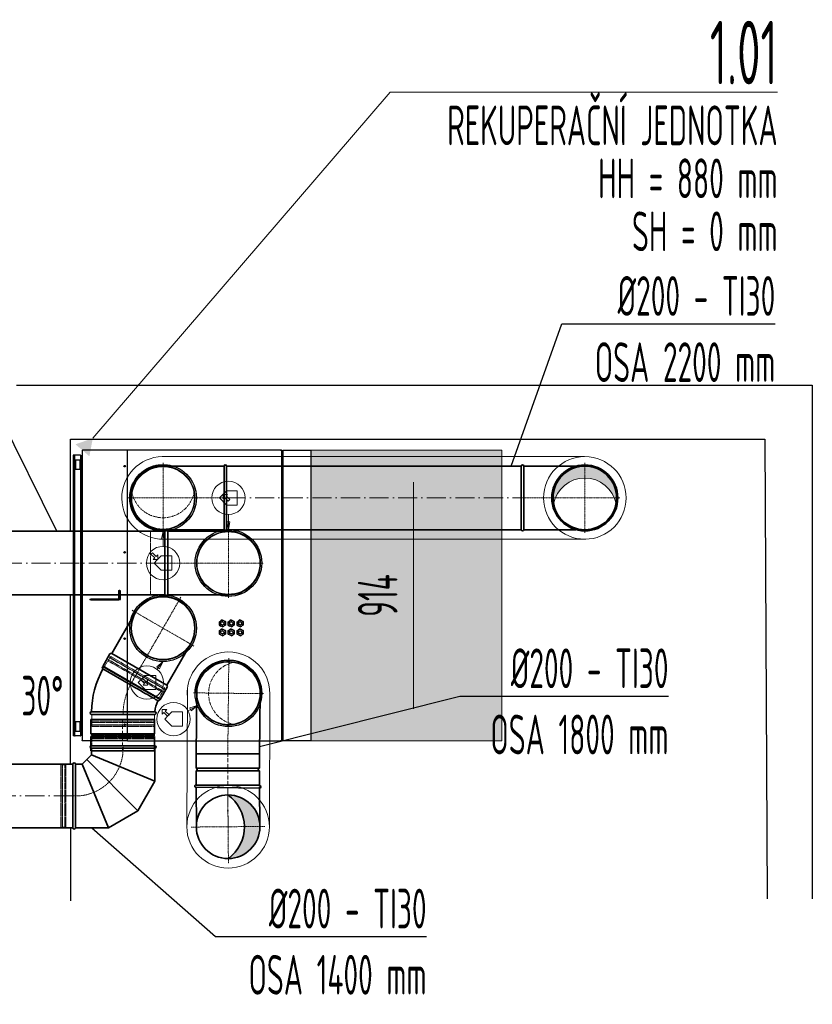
# Model space of a CAD drawing. Header units: millimetres. Extents: x -118717 to 8962, y 22910 to 145283.
# Tile 193 of 193: x 3339 to 5836, y 113836 to 116935. Entities that reach past the tile are written whole.
import ezdxf
from ezdxf.enums import TextEntityAlignment as Align

# ---------------------------------------------------------------- set-up
doc = ezdxf.new("R2010")
doc.units = ezdxf.units.MM
for name, pattern in [('ACAD_ISO02W100', [15, 12, -3]), ('ACAD_ISO10W100', [18, 12, -3, 0, -3]), ('phl_thick', [0])]:
    doc.linetypes.add(name, pattern=pattern)
for name, color, linetype, lineweight in [('VZT_01 SUP (PŘÍVOD) - OBRYS', 5, 'Continuous', 35), ('VZT_02 SUP (PŘÍVOD) - OSA', 5, 'ACAD_ISO10W100', 5), ('VZT_04 SUP (PŘÍVOD) - SKRYTÉ', 5, 'ACAD_ISO02W100', 5), ('VZT_05 ETA (ODVOD) - OBRYS', 6, 'Continuous', 35), ('VZT_06 ETA (ODVOD) - OSA', 6, 'ACAD_ISO10W100', 5), ('VZT_08 ETA (ODVOD) - SKRYTÉ', 6, 'ACAD_ISO02W100', 5), ('VZT_09 ODA (SÁNÍ) - OBRYS', 3, 'Continuous', 35), ('VZT_10 ODA (SÁNÍ) - OSA', 3, 'ACAD_ISO10W100', 5), ('VZT_12 ODA (SÁNÍ) - SKRYTÉ', 3, 'ACAD_ISO02W100', 5), ('VZT_13 EHA (VÝFUK) - OBRYS', 14, 'Continuous', 35), ('VZT_14 EHA (VÝFUK) - OSA', 14, 'ACAD_ISO10W100', 5), ('VZT_16 EHA (VÝFUK) - SKRYTÉ', 14, 'ACAD_ISO02W100', 5), ('VZT_21 ZAŘÍZENÍ - OBRYS', 1, 'Continuous', 30), ('VZT_22 ZAŘÍZENÍ - DETAIL', 8, 'Continuous', 5), ('VZT_23 ZAŘÍZENÍ - SERVISNÍ PROSTOR', 8, 'Continuous', 5), ('VZT_50 POPIS - OBECNE', 7, 'Continuous', 13), ('VZT_60_KOTY - DIMENZE', 7, 'Continuous', 5), ('VZT_IZOLACE - TEPELNÁ', 6, 'IZOLACE TEPELNA', 13)]:
    doc.layers.add(name, color=color, linetype=linetype, lineweight=lineweight)
doc.layers.add('VZT_03 SUP (PŘÍVOD) - NETISK', color=8, linetype='ACAD_ISO02W100', lineweight=5, plot=False)
doc.layers.add('VZT_07 ETA (ODVOD) - NETISK', color=8, linetype='ACAD_ISO02W100', lineweight=5, plot=False)
doc.styles.add('EVORA_125', font='isocp.shx', dxfattribs={"width": 0.6, "height": 125})
doc.styles.add('ISOCP 4.0', font='isocp.shx', dxfattribs={"width": 0.6, "height": 4})
doc.styles.add('JS', font='isocp.shx', dxfattribs={"width": 0.6, "height": 125})
doc.styles.get("Standard").update_dxf_attribs({"font": 'arial.ttf'})
doc.linetypes.add('IZOLACE TEPELNA', pattern='A,12.7,-1.5,["T",Standard,S=2.54,R=0,X=0,Y=-1.27],-3', length=17.2)

# ---------------------------------------------------------------- blocks, each defined once
blk = doc.blocks.new('_DatumFilled')
at = {"color": 0}
blk.add_solid([(0, 0.577), (-1, 0), (0, -0.577)], dxfattribs=at)

msp = doc.modelspace()

# ---------------------------------------------------------------- hatches: boundary and pattern name
at = {"layer": 'VZT_09 ODA (SÁNÍ) - OBRYS', "lineweight": 5}
h = msp.add_hatch(color=256, dxfattribs=at)
h.dxf.hatch_style = 1
h.paths.add_polyline_path([(5119, 115529.9, -0.470601), (5217.3, 115411.2, 0.82717), (5020.8, 115411.2, -0.470601)])
at = {"layer": 'VZT_13 EHA (VÝFUK) - OBRYS'}
h = msp.add_hatch(color=256, dxfattribs=at)
h.dxf.hatch_style = 1
h.paths.add_polyline_path([(3994.5, 114494.7, -0.242708), (4046.9, 114395.1), (4095.4, 114395.6, 0.414214)])
h.paths.add_polyline_path([(4095.4, 114395.6), (4046.9, 114395.1, -0.242708), (3996.2, 114294.7, 0.414214)])
at = {"layer": 'VZT_23 ZAŘÍZENÍ - SERVISNÍ PROSTOR'}
h = msp.add_hatch(color=256, dxfattribs=at)
h.dxf.hatch_style = 1
h.paths.add_polyline_path([(4255.5, 115579.9), (4255.5, 114665.7), (4857.2, 114665.7), (4857.2, 115579.9)])
h = msp.add_hatch(color=256, dxfattribs=at)
h.dxf.hatch_style = 1
h.paths.add_polyline_path([(4255.5, 114665.7), (4255.5, 115579.9), (4857.2, 115579.9), (4857.2, 114665.7)])

# ---------------------------------------------------------------- linework, layer by layer
for p, q in [((3328.9, 115784.7), (5685.6, 115784.7)), ((5685.6, 115784.7), (5835.6, 115784.7)), ((5835.6, 115784.7), (5835.2, 114168.1)), ((3498.9, 115324.9), (3498.9, 115614.7)), ((3498.9, 115614.7), (5686.4, 115614.7)), ((5686.4, 115614.7), (5692.9, 114168.2)), ((3498.9, 114590.6), (3498.9, 115124.9)), ((3498.9, 114391.6), (3499.1, 114161.5))]:
    msp.add_line(p, q)
msp.add_circle((3995.4, 114394.7), 100)
at = {"layer": 'VZT_01 SUP (PŘÍVOD) - OBRYS'}
for p, q in [((3687.6, 114841.6), (3600.9, 114891.6)), ((3604.9, 114898.6), (3778.1, 114798.6)), ((3664.8, 114756.6), (3564.7, 114756.6)), ((3764.7, 114748.6), (3564.7, 114748.6)), ((3763.2, 114732.6), (3563.2, 114732.6)), ((3563.2, 114732.6), (3563.2, 114687.1)), ((3763.2, 114732.6), (3763.2, 114687.1)), ((3763.2, 114687.1), (3563.2, 114687.1)), ((3763.2, 114679.1), (3563.2, 114679.1)), ((3563.2, 114679.1), (3563.2, 114633.6)), ((3763.2, 114679.1), (3763.2, 114633.6)), ((3763.2, 114633.6), (3563.2, 114633.6)), ((3564.7, 114649.6), (3764.7, 114649.6)), ((3764.7, 114641.6), (3564.7, 114641.6)), ((3564.7, 114641.6), (3564.7, 114620.9)), ((3764.4, 114538.1), (3764.7, 114641.6)), ((3506.7, 114391.6), (3506.7, 114591.6)), ((3514.7, 114391.6), (3514.7, 114591.6)), ((3535.4, 114591.6), (3514.7, 114591.6)), ((3564.7, 114620.9), (3535.4, 114591.6)), ((3618.2, 114391.8), (3535.4, 114591.6)), ((3711.2, 114445.1), (3550.1, 114606.2)), ((3764.4, 114538.1), (3564.7, 114620.9)), ((3711.2, 114445.1), (3764.4, 114538.1)), ((3618.2, 114391.8), (3711.2, 114445.1)), ((3514.7, 114391.6), (3618.2, 114391.8))]:
    msp.add_line(p, q, dxfattribs=at)
for points in [[(3628.9, 114940), (3703.9, 115069.9)], [(3802.1, 114840), (3877.1, 114969.9)], [(2155.4, 114591.6), (3506.7, 114591.6)], [(2155.4, 114391.6), (3506.7, 114391.6)]]:
    msp.add_lwpolyline(points, dxfattribs=at)
msp.add_lwpolyline([(3628.9, 114940), (3802.1, 114840, -0.414214), (3803.5, 114834.6), (3781, 114795.6), (3600.9, 114899.6), (3623.4, 114938.6, -0.414214)], format="xyb", close=True, dxfattribs=at)
for centre, radius, start, end in [((3790.5, 115019.9), 100, 330, 150), ((3864.7, 114748.6), 300, 151.5281, 178.4719), ((3602.9, 114895.1), 4, 60, 240), ((3864.7, 114748.6), 100, 154.5812, 175.4188), ((3776.1, 114795.1), 4, 244.5812, 60), ((3564.7, 114752.6), 4, 90, 270), ((3764.7, 114752.6), 4, 270, 85.4188), ((3563.2, 114683.1), 4, 270, 90), ((3763.2, 114683.1), 4, 90, 270), ((3564.7, 114645.6), 4, 90, 270), ((3764.7, 114645.6), 4, 270, 90), ((3510.7, 114591.6), 4, 0, 180), ((3510.7, 114391.6), 4, 180, 0)]:
    msp.add_arc(centre, radius, start, end, dxfattribs=at)
for points, knots in [([(3687.6, 114841.6), (3698.5, 114835.3), (3709.3, 114829), (3730, 114817.1), (3739.6, 114811.6), (3755.9, 114802.2), (3762.5, 114798.4), (3771.6, 114793.1), (3774.1, 114791.7), (3774.4, 114791.5), (3774.4, 114791.5), (3774.4, 114791.5)], [157.533456, 157.533456, 157.533456, 157.533456, 195.393508, 195.393508, 234.551342, 234.551342, 273.721472, 273.721472, 312.806301, 312.806301, 315.294186, 315.294186, 315.294186, 315.294186]), ([(3765, 114756.6), (3765, 114756.6), (3762.8, 114756.6), (3753.9, 114756.6), (3746.9, 114756.6), (3729.1, 114756.6), (3718.4, 114756.6), (3694.7, 114756.6), (3681.9, 114756.6), (3667.5, 114756.6), (3666.2, 114756.6), (3664.8, 114756.6)], [315.294186, 315.294186, 315.294186, 315.294186, 351.735982, 351.735982, 390.710875, 390.710875, 429.832624, 429.832624, 468.991563, 468.991563, 473.053633, 473.053633, 473.053633, 473.053633])]:
    msp.add_open_spline(points, degree=3, knots=knots, dxfattribs=at)
at = {"layer": 'VZT_02 SUP (PŘÍVOD) - OSA', "ltscale": 0.3}
for points in [[(3846.7, 115117.4), (3790.5, 115019.9)], [(3790.5, 115019.9), (3693, 115076.2)], [(3790.5, 115019.9), (3690.5, 114846.7)], [(3887.9, 114963.7), (3790.5, 115019.9)]]:
    msp.add_lwpolyline(points, dxfattribs=at)
for points in [[(3664.7, 114748.6), (3664.7, 114748.6, -0.131652), (3691.5, 114848.6, -0.131652)], [(3506.7, 114491.6), (3514.7, 114491.6, 0.414214), (3664.7, 114641.6), (3664.7, 114649.6)]]:
    msp.add_lwpolyline(points, format="xyb", dxfattribs=at)
at = {"layer": 'VZT_02 SUP (PŘÍVOD) - OSA'}
msp.add_lwpolyline([(3663.2, 114732.6), (3663.2, 114633.6)], dxfattribs=at)
at = {"layer": 'VZT_02 SUP (PŘÍVOD) - OSA', "ltscale": 5}
msp.add_lwpolyline([(3506.7, 114491.6), (2155.4, 114491.6)], dxfattribs=at)
at = {"layer": 'VZT_03 SUP (PŘÍVOD) - NETISK', "ltscale": 0.4}
for p, q in [((3616.8, 114917.1), (3605.8, 114898.1)), ((3788.3, 114818.1), (3616.8, 114917.1)), ((3619.4, 114919.7), (3617.6, 114916.6)), ((3617.9, 114921.1), (3617.7, 114920.7)), ((3790.9, 114820.7), (3617.7, 114920.7)), ((3791.1, 114821.1), (3617.9, 114921.1)), ((3623.1, 114926.2), (3619.6, 114920.1)), ((3621.7, 114927.6), (3621.4, 114927.2)), ((3794.6, 114827.2), (3621.4, 114927.2)), ((3794.9, 114827.6), (3621.7, 114927.6)), ((3624.8, 114931), (3622.8, 114927.5)), ((3794.3, 114828.5), (3622.8, 114927.5)), ((3623.6, 114927), (3623.4, 114926.6)), ((3796.3, 114832), (3624.8, 114931)), ((3788.3, 114818.1), (3777.3, 114799.1)), ((3789.1, 114821.7), (3787.4, 114818.6)), ((3792.9, 114828.2), (3789.4, 114822.1)), ((3791.1, 114821.1), (3790.9, 114820.7)), ((3793.4, 114829), (3793.1, 114828.6)), ((3796.3, 114832), (3794.3, 114828.5)), ((3794.9, 114827.6), (3794.6, 114827.2)), ((3565.7, 114748.6), (3565.7, 114726.6)), ((3763.7, 114748.6), (3763.7, 114726.6)), ((3764.7, 114723.1), (3564.7, 114723.1)), ((3564.7, 114723.1), (3564.7, 114722.6)), ((3764.7, 114722.6), (3564.7, 114722.6)), ((3764.7, 114715.6), (3564.7, 114715.6)), ((3564.7, 114715.6), (3564.7, 114715.1)), ((3764.7, 114715.1), (3564.7, 114715.1)), ((3763.7, 114726.6), (3565.7, 114726.6)), ((3566.7, 114726.6), (3566.7, 114723.1)), ((3566.7, 114722.6), (3566.7, 114715.6)), ((3566.7, 114715.1), (3566.7, 114714.6)), ((3762.7, 114726.6), (3762.7, 114723.1)), ((3762.7, 114722.6), (3762.7, 114715.6)), ((3762.7, 114715.1), (3762.7, 114714.6)), ((3764.7, 114723.1), (3764.7, 114722.6)), ((3764.7, 114715.6), (3764.7, 114715.1)), ((3763.7, 114714.6), (3565.7, 114714.6)), ((3565.7, 114714.6), (3565.7, 114710.6)), ((3763.7, 114710.6), (3565.7, 114710.6)), ((3565.7, 114687.6), (3763.7, 114687.6)), ((3565.7, 114683.6), (3565.7, 114687.6)), ((3763.7, 114714.6), (3763.7, 114710.6)), ((3763.7, 114683.6), (3763.7, 114687.6)), ((3564.7, 114683.1), (3764.7, 114683.1)), ((3564.7, 114682.6), (3564.7, 114683.1)), ((3564.7, 114682.6), (3764.7, 114682.6)), ((3564.7, 114675.6), (3764.7, 114675.6)), ((3564.7, 114675.1), (3564.7, 114675.6)), ((3564.7, 114675.1), (3764.7, 114675.1)), ((3565.7, 114683.6), (3763.7, 114683.6)), ((3565.7, 114671.6), (3763.7, 114671.6)), ((3565.7, 114649.6), (3565.7, 114671.6)), ((3566.7, 114683.1), (3566.7, 114683.6)), ((3566.7, 114675.6), (3566.7, 114682.6)), ((3566.7, 114671.6), (3566.7, 114675.1)), ((3762.7, 114683.1), (3762.7, 114683.6)), ((3762.7, 114675.6), (3762.7, 114682.6)), ((3762.7, 114671.6), (3762.7, 114675.1)), ((3763.7, 114649.6), (3763.7, 114671.6)), ((3764.7, 114682.6), (3764.7, 114683.1)), ((3764.7, 114675.1), (3764.7, 114675.6)), ((3473.2, 114391.6), (3473.2, 114591.6)), ((3473.7, 114591.6), (3473.2, 114591.6)), ((3473.7, 114391.6), (3473.7, 114591.6)), ((3480.7, 114391.6), (3480.7, 114591.6)), ((3481.2, 114591.6), (3480.7, 114591.6)), ((3481.2, 114391.6), (3481.2, 114591.6)), ((3468.7, 114392.6), (3468.7, 114590.6)), ((3472.7, 114590.6), (3468.7, 114590.6)), ((3472.7, 114392.6), (3472.7, 114590.6)), ((3473.2, 114589.6), (3472.7, 114589.6)), ((3480.7, 114589.6), (3473.7, 114589.6)), ((3484.7, 114589.6), (3481.2, 114589.6)), ((3484.7, 114392.6), (3484.7, 114590.6)), ((3506.7, 114590.6), (3484.7, 114590.6)), ((3472.7, 114392.6), (3468.7, 114392.6)), ((3473.2, 114393.6), (3472.7, 114393.6)), ((3473.7, 114391.6), (3473.2, 114391.6)), ((3480.7, 114393.6), (3473.7, 114393.6)), ((3481.2, 114391.6), (3480.7, 114391.6)), ((3484.7, 114393.6), (3481.2, 114393.6)), ((3506.7, 114392.6), (3484.7, 114392.6))]:
    msp.add_line(p, q, dxfattribs=at)
at = {"layer": 'VZT_04 SUP (PŘÍVOD) - SKRYTÉ', "ltscale": 2}
msp.add_arc((3790.5, 115019.9), 100, 150, 330, dxfattribs=at)
at = {"layer": 'VZT_05 ETA (ODVOD) - OBRYS'}
for points in [[(2609.8, 115324.9), (3796.5, 115324.9)], [(3796.5, 115324.9), (3796.5, 115125)], [(3805.5, 115324.9), (3805.5, 115125)], [(3805.5, 115324.9), (3996.5, 115324.9)], [(2609.8, 115124.9), (3796.5, 115124.9)], [(3805.5, 115125), (3996.5, 115125)]]:
    msp.add_lwpolyline(points, dxfattribs=at)
for centre, radius, start, end in [((3801, 115324.9), 4.5, 0, 180), ((3996.5, 115224.8), 100, 270, 90), ((3801, 115125), 4.5, 180, 0)]:
    msp.add_arc(centre, radius, start, end, dxfattribs=at)
at = {"layer": 'VZT_06 ETA (ODVOD) - OSA', "ltscale": 0.3}
for points in [[(3996.5, 115224.9), (3996.5, 115334.9)], [(3796.5, 115224.9), (3996.5, 115224.9)], [(3996.5, 115224.9), (4106.5, 115224.9)], [(3996.5, 115224.9), (3996.5, 115114.9)]]:
    msp.add_lwpolyline(points, dxfattribs=at)
at = {"layer": 'VZT_06 ETA (ODVOD) - OSA', "ltscale": 5}
msp.add_lwpolyline([(3796.5, 115224.9), (2609.8, 115224.9)], dxfattribs=at)
at = {"layer": 'VZT_07 ETA (ODVOD) - NETISK', "ltscale": 0.4}
msp.add_lwpolyline([(3796.5, 115324.9), (3751.5, 115324.9), (3751.5, 115125), (3796.5, 115125)], dxfattribs=at)
at = {"layer": 'VZT_08 ETA (ODVOD) - SKRYTÉ', "ltscale": 2}
msp.add_arc((3996.5, 115224.8), 100, 90, 270, dxfattribs=at)
at = {"layer": 'VZT_09 ODA (SÁNÍ) - OBRYS'}
for p, q in [((3790.6, 115529.9), (3982.5, 115529.9)), ((3982.5, 115529.9), (3982.5, 115329.9)), ((3990.5, 115529.9), (3990.5, 115329.9)), ((4919, 115329.9), (4919, 115529.9)), ((4927, 115529.9), (4927, 115529.9)), ((4927, 115529.9), (5090.5, 115529.9)), ((3982.5, 115329.9), (3790.6, 115329.9)), ((4927, 115329.9), (4927, 115329.9)), ((5090.5, 115329.9), (4927, 115329.9))]:
    msp.add_line(p, q, dxfattribs=at)
for points in [[(4919, 115529.9), (3990.5, 115529.9)], [(4919, 115329.9), (3990.5, 115329.9)]]:
    msp.add_lwpolyline(points, dxfattribs=at)
for radius in [104, 100]:
    msp.add_circle((5119, 115429.9), radius, dxfattribs=at)
for centre, radius, start, end in [((3790.5, 115429.9), 104, 74.0576, 270), ((3986.5, 115529.9), 4, 0, 180), ((4923, 115529.9), 4, 0, 180), ((3790.5, 115429.9), 104, 270, 285.9424), ((3986.5, 115329.9), 4, 180, 0), ((4923, 115329.9), 4, 180, 0)]:
    msp.add_arc(centre, radius, start, end, dxfattribs=at)
at = {"layer": 'VZT_09 ODA (SÁNÍ) - OBRYS', "lineweight": 5}
msp.add_arc((5119, 115392.4), 100, 10.8069, 169.1931, dxfattribs=at)
at = {"layer": 'VZT_09 ODA (SÁNÍ) - OBRYS'}
for points, knots in [([(3790.5, 115329.9), (3789, 115329.9), (3787.5, 115330), (3784.3, 115330.1), (3782.7, 115330.2), (3779.4, 115330.6), (3777.7, 115330.8), (3774.4, 115331.3), (3772.8, 115331.5), (3769.5, 115332.2), (3767.8, 115332.6), (3764.6, 115333.4), (3763, 115333.8), (3759.8, 115334.8), (3758.2, 115335.3), (3755.2, 115336.4), (3753.8, 115337), (3750.9, 115338.2), (3749.5, 115338.8), (3746.5, 115340.2), (3745.1, 115340.9), (3742.2, 115342.4), (3740.7, 115343.3), (3737.9, 115345), (3736.4, 115345.9), (3733.6, 115347.7), (3732.3, 115348.7), (3729.6, 115350.7), (3728.3, 115351.7), (3725.7, 115353.8), (3724.5, 115354.9), (3722.1, 115357.1), (3721, 115358.2), (3718.8, 115360.3), (3717.7, 115361.5), (3715.5, 115363.8), (3714.5, 115365.1), (3712.4, 115367.6), (3711.3, 115368.9), (3709.3, 115371.6), (3708.4, 115373), (3706.5, 115375.8), (3705.6, 115377.2), (3703.9, 115380.1), (3703.1, 115381.5), (3701.5, 115384.5), (3700.8, 115385.9), (3699.4, 115388.8), (3698.8, 115390.3), (3697.6, 115393.1), (3697, 115394.6), (3695.9, 115397.6), (3695.4, 115399.1), (3694.5, 115402.3), (3694, 115403.9), (3693.2, 115407.1), (3692.8, 115408.8), (3692.2, 115412.1), (3691.9, 115413.7), (3691.4, 115417.1), (3691.2, 115418.7), (3690.9, 115422), (3690.8, 115423.6), (3690.6, 115426.8), (3690.6, 115428.4), (3690.6, 115429.9), (3690.6, 115431.5), (3690.6, 115433.1), (3690.8, 115436.3), (3690.9, 115437.9), (3691.2, 115441.2), (3691.4, 115442.8), (3691.9, 115446.1), (3692.2, 115447.8), (3692.8, 115451.1), (3693.2, 115452.7), (3694, 115456), (3694.5, 115457.6), (3695.4, 115460.7), (3695.9, 115462.3), (3697, 115465.3), (3697.6, 115466.8), (3698.8, 115469.6), (3699.4, 115471.1), (3700.8, 115474), (3701.5, 115475.4), (3703.1, 115478.3), (3703.9, 115479.8), (3705.6, 115482.7), (3706.5, 115484.1), (3708.4, 115486.9), (3709.3, 115488.3), (3711.3, 115491), (3712.4, 115492.3), (3714.5, 115494.8), (3715.5, 115496), (3717.7, 115498.4), (3718.8, 115499.6), (3721, 115501.7), (3722.1, 115502.8), (3724.5, 115505), (3725.7, 115506.1), (3728.3, 115508.2), (3729.6, 115509.2), (3732.3, 115511.2), (3733.6, 115512.2), (3736.4, 115514), (3737.9, 115514.9), (3740.7, 115516.6), (3742.2, 115517.5), (3745.1, 115519), (3746.5, 115519.7), (3749.5, 115521.1), (3750.9, 115521.7), (3753.8, 115522.9), (3755.2, 115523.5), (3758.2, 115524.6), (3759.8, 115525.1), (3763, 115526.1), (3764.6, 115526.5), (3767.8, 115527.3), (3769.5, 115527.7), (3772.8, 115528.4), (3774.4, 115528.6), (3777.7, 115529.1), (3779.4, 115529.3), (3782.7, 115529.6), (3784.3, 115529.8), (3787.5, 115529.9), (3789, 115529.9), (3790.5, 115529.9)], [-148.058014, -148.058014, -148.058014, -148.058014, -143.505913, -143.505913, -138.87378, -138.87378, -134.241647, -134.241647, -129.609514, -129.609514, -124.977381, -124.977381, -120.345248, -120.345248, -115.713115, -115.713115, -111.080982, -111.080982, -106.451331, -106.451331, -101.82168, -101.82168, -97.192029, -97.192029, -92.562378, -92.562378, -87.932727, -87.932727, -83.303076, -83.303076, -78.673425, -78.673425, -74.043774, -74.043774, -69.415617, -69.415617, -64.787461, -64.787461, -60.159305, -60.159305, -55.531148, -55.531148, -50.902992, -50.902992, -46.274836, -46.274836, -41.646679, -41.646679, -37.018523, -37.018523, -32.391208, -32.391208, -27.763892, -27.763892, -23.136577, -23.136577, -18.509262, -18.509262, -13.881946, -13.881946, -9.254631, -9.254631, -4.627315, -4.627315, 0, 0, 0, 4.627315, 4.627315, 9.254631, 9.254631, 13.881946, 13.881946, 18.509262, 18.509262, 23.136577, 23.136577, 27.763892, 27.763892, 32.391208, 32.391208, 37.018523, 37.018523, 41.646679, 41.646679, 46.274836, 46.274836, 50.902992, 50.902992, 55.531148, 55.531148, 60.159305, 60.159305, 64.787461, 64.787461, 69.415617, 69.415617, 74.043774, 74.043774, 78.673425, 78.673425, 83.303076, 83.303076, 87.932727, 87.932727, 92.562378, 92.562378, 97.192029, 97.192029, 101.82168, 101.82168, 106.451331, 106.451331, 111.080982, 111.080982, 115.713115, 115.713115, 120.345248, 120.345248, 124.977381, 124.977381, 129.609514, 129.609514, 134.241647, 134.241647, 138.87378, 138.87378, 143.505913, 143.505913, 148.058014, 148.058014, 148.058014, 148.058014]), ([(4927, 115329.9), (4927, 115329.9), (4927, 115332.3), (4927, 115341.7), (4927, 115348.8), (4927, 115366.9), (4927, 115377.7), (4927, 115401.6), (4927, 115414.4), (4927, 115440.4), (4927, 115453.3), (4927, 115477.6), (4927, 115488.7), (4927, 115507.7), (4927, 115515.4), (4927, 115526.3), (4927, 115529.3), (4927, 115529.9), (4927, 115529.9), (4927, 115529.9)], [157.533456, 157.533456, 157.533456, 157.533456, 195.393508, 195.393508, 234.551342, 234.551342, 273.721472, 273.721472, 312.806301, 312.806301, 351.735982, 351.735982, 390.710875, 390.710875, 429.832624, 429.832624, 468.991563, 468.991563, 473.053633, 473.053633, 473.053633, 473.053633])]:
    msp.add_open_spline(points, degree=3, knots=knots, dxfattribs=at)
at = {"layer": 'VZT_10 ODA (SÁNÍ) - OSA', "ltscale": 0.3}
for p, q in [((3790.5, 115539.9), (3790.5, 115429.9)), ((5119, 115539.9), (5119, 115429.9)), ((3680.5, 115429.9), (3790.5, 115429.9)), ((3790.5, 115319.9), (3790.5, 115429.9)), ((3990.5, 115429.9), (3790.5, 115429.9)), ((4919, 115429.9), (5119, 115429.9)), ((5229, 115429.9), (5119, 115429.9)), ((5119, 115319.9), (5119, 115429.9))]:
    msp.add_line(p, q, dxfattribs=at)
at = {"layer": 'VZT_10 ODA (SÁNÍ) - OSA', "ltscale": 5}
msp.add_lwpolyline([(3990.5, 115429.9), (4919, 115429.9)], dxfattribs=at)
at = {"layer": 'VZT_12 ODA (SÁNÍ) - SKRYTÉ'}
msp.add_circle((3790.5, 115429.9), 100, dxfattribs=at)
msp.add_arc((3790.5, 115467.4), 100, 190.8069, 349.1931, dxfattribs=at)
at = {"layer": 'VZT_13 EHA (VÝFUK) - OBRYS'}
for p, q in [((3894.4, 114624.1), (3896.5, 114815.9)), ((4096.5, 114813.7), (4094.3, 114621.9)), ((4094.3, 114624.7), (3894.3, 114624.7)), ((3894.3, 114579.2), (3894.3, 114624.7)), ((4094.3, 114579.2), (4094.3, 114624.7)), ((4094.3, 114579.2), (3894.3, 114579.2)), ((4094.3, 114571.2), (3894.3, 114571.2)), ((3894.3, 114525.7), (3894.3, 114571.2)), ((4094.3, 114525.7), (4094.3, 114571.2)), ((4094.3, 114525.7), (3894.3, 114525.7)), ((4094.3, 114516.6), (3894.3, 114518.8)), ((4094.3, 114524.6), (3894.4, 114526.8))]:
    msp.add_line(p, q, dxfattribs=at)
for points in [[(3895.4, 114393.8), (3894.3, 114518.8)], [(4095.4, 114395.6), (4094.3, 114520.6)]]:
    msp.add_lwpolyline(points, dxfattribs=at)
msp.add_circle((3995.4, 114394.7), 100, dxfattribs=at)
for centre, radius, start, end in [((3996.5, 114814.9), 104, 343.4266, 179.369), ((3894.3, 114575.2), 4, 270, 90), ((4094.3, 114575.2), 4, 90, 270), ((3894.3, 114522.8), 4, 89.369, 269.369), ((4094.3, 114520.6), 4, 269.369, 89.369), ((3924.2, 114394.1), 122.7, 305.9317, 55.0703)]:
    msp.add_arc(centre, radius, start, end, dxfattribs=at)
at = {"layer": 'VZT_14 EHA (VÝFUK) - OSA', "ltscale": 0.3}
for p in [(3997.7, 114924.9), (3886.5, 114816.2), (3994.3, 114615), (4106.5, 114813.7)]:
    msp.add_line(p, (3996.5, 114814.9), dxfattribs=at)
at = {"layer": 'VZT_14 EHA (VÝFUK) - OSA'}
msp.add_lwpolyline([(3994.3, 114525.7), (3994.3, 114624.7)], dxfattribs=at)
at = {"layer": 'VZT_14 EHA (VÝFUK) - OSA', "ltscale": 5}
msp.add_lwpolyline([(3994.3, 114519.7), (3995.4, 114394.7)], dxfattribs=at)
at = {"layer": 'VZT_14 EHA (VÝFUK) - OSA', "ltscale": 0.3}
for points in [[(3994.3, 114510.7), (3995.4, 114394.7)], [(3879.4, 114393.7), (3995.4, 114394.7)], [(4111.4, 114395.7), (3995.4, 114394.7)], [(3995.4, 114394.7), (3996.4, 114278.7)]]:
    msp.add_lwpolyline(points, dxfattribs=at)
at = {"layer": 'VZT_16 EHA (VÝFUK) - SKRYTÉ'}
msp.add_circle((3996.5, 114814.9), 100, dxfattribs=at)
msp.add_arc((4034, 114814.5), 100, 100.1759, 258.5621, dxfattribs=at)
at = {"layer": 'VZT_21 ZAŘÍZENÍ - OBRYS'}
for p, q in [((3529.2, 115564.9), (3507, 115564.9)), ((3507, 115564.9), (3507, 114680.7)), ((3511.5, 115564.9), (3511.5, 114680.7)), ((3512, 115564.9), (3514, 115564.9)), ((3514.8, 115564.9), (3514, 115564.9)), ((3530, 115564.9), (3529.2, 115564.9)), ((3530, 115564.9), (3530, 115539.9)), ((3530, 115564.9), (3532, 115564.9)), ((3532, 115564.9), (3532, 115542.4)), ((3533.5, 115559.9), (3535.5, 115559.9)), ((3533.5, 115559.9), (3533.5, 115509.9)), ((3535.5, 115578.2), (3535.5, 114667.4)), ((3678.5, 115579.9), (3537.2, 115579.9)), ((3678.5, 114665.7), (3678.5, 115579.9)), ((3678.5, 115578.2), (3678.7, 115578.2)), ((3678.7, 115578.2), (3678.7, 115579.9)), ((4163.4, 115579.9), (3678.7, 115579.9)), ((4163.4, 115579.4), (4163.4, 115579.9)), ((4163.5, 115579.9), (4164.4, 115579.9)), ((4164.4, 114665.7), (4164.4, 115579.9)), ((4166.5, 115576.9), (4164.4, 115576.9)), ((4166.5, 115577.5), (4166.5, 114668.7)), ((4167.2, 115578.9), (4167.8, 115578.9)), ((4167.2, 115578.9), (4167.2, 115578.5)), ((4168.1, 115579), (4168, 115579)), ((4168.1, 115579.9), (4168.1, 114665.7)), ((3514.5, 115549.4), (3514.5, 115520.4)), ((3515, 115549.9), (3529, 115549.9)), ((3529.5, 115520.4), (3529.5, 115549.4)), ((3529.5, 115538.9), (3532, 115538.9)), ((3529.5, 115530.9), (3532, 115530.9)), ((3532, 115539.9), (3530, 115539.9)), ((3530, 115538.9), (3530, 115539.9)), ((3530, 115529.9), (3530, 115530.9)), ((3530, 115529.9), (3532, 115529.9)), ((3530, 115529.9), (3530, 114715.7)), ((3532, 115542.4), (3532, 115527.4)), ((3533.5, 115542.4), (3532, 115542.4)), ((3533.5, 115527.4), (3532, 115527.4)), ((3532, 115527.4), (3532, 114718.2)), ((3515, 115519.9), (3529, 115519.9)), ((3533.5, 115509.9), (3535.5, 115509.9)), ((3780.5, 115331.4), (3800.4, 115331.4)), ((3780.5, 115331.4), (3800.4, 115331.4)), ((3967.8, 115040.1), (3977.2, 115045.7)), ((3968, 115029.1), (3967.8, 115040.1)), ((3967.8, 115040.1), (3971.8, 115037.8)), ((3967.8, 115040), (3967.8, 115040)), ((3967.8, 115040), (3967.9, 115034.6)), ((3968, 115029.1), (3971.9, 115031.5)), ((3977.6, 115023.8), (3968, 115029.1)), ((3968, 115029.1), (3968, 115029.1)), ((3968, 115029.1), (3972.8, 115026.4)), ((3977.1, 115045.7), (3972.5, 115042.9)), ((3977.2, 115045.7), (3977.1, 115045.7)), ((3977.2, 115045.7), (3977.2, 115041.1)), ((3977.2, 115045.7), (3986.8, 115040.4)), ((3977.6, 115023.8), (3977.5, 115028.4)), ((3987, 115029.4), (3977.6, 115023.8)), ((3977.6, 115023.8), (3982.3, 115026.6)), ((3986.8, 115040.4), (3982, 115043.1)), ((3986.8, 115040.4), (3982.8, 115038)), ((3987, 115029.4), (3982.9, 115031.7)), ((3986.8, 115040.4), (3987, 115029.4)), ((3986.8, 115040.4), (3986.8, 115040.4)), ((3987, 115029.5), (3986.9, 115034.9)), ((3987, 115029.4), (3987, 115029.5)), ((3995.8, 115040.1), (4005.2, 115045.7)), ((3996, 115029.1), (3995.8, 115040.1)), ((3995.8, 115040.1), (3999.8, 115037.8)), ((3995.8, 115040), (3995.8, 115040)), ((3995.8, 115040), (3995.9, 115034.6)), ((3996, 115029.1), (3999.9, 115031.5)), ((4005.6, 115023.8), (3996, 115029.1)), ((3996, 115029.1), (3996, 115029.1)), ((3996, 115029.1), (4000.8, 115026.4)), ((4005.1, 115045.7), (4000.5, 115042.9)), ((4005.2, 115045.7), (4005.1, 115045.7)), ((4005.2, 115045.7), (4005.2, 115041.1)), ((4005.2, 115045.7), (4014.8, 115040.4)), ((4005.6, 115023.8), (4005.5, 115028.4)), ((4015, 115029.4), (4005.6, 115023.8)), ((4005.6, 115023.8), (4010.3, 115026.6)), ((4014.8, 115040.4), (4010, 115043.1)), ((4014.8, 115040.4), (4010.8, 115038)), ((4015, 115029.4), (4010.9, 115031.7)), ((4014.8, 115040.4), (4015, 115029.4)), ((4014.8, 115040.4), (4014.8, 115040.4)), ((4015, 115029.5), (4014.9, 115034.9)), ((4015, 115029.4), (4015, 115029.5)), ((4023.8, 115040.1), (4033.2, 115045.7)), ((4024, 115029.1), (4023.8, 115040.1)), ((4023.8, 115040.1), (4027.8, 115037.8)), ((4023.8, 115040), (4023.8, 115040)), ((4023.8, 115040), (4023.9, 115034.6)), ((4024, 115029.1), (4027.9, 115031.5)), ((4033.6, 115023.8), (4024, 115029.1)), ((4024, 115029.1), (4024, 115029.1)), ((4024, 115029.1), (4028.8, 115026.4)), ((4033.1, 115045.7), (4028.5, 115042.9)), ((4033.2, 115045.7), (4033.1, 115045.7)), ((4033.2, 115045.7), (4033.2, 115041.1)), ((4033.2, 115045.7), (4042.8, 115040.4)), ((4033.6, 115023.8), (4033.5, 115028.4)), ((4043, 115029.4), (4033.6, 115023.8)), ((4033.6, 115023.8), (4038.3, 115026.6)), ((4042.8, 115040.4), (4038, 115043.1)), ((4042.8, 115040.4), (4038.8, 115038)), ((4043, 115029.4), (4038.9, 115031.7)), ((4042.8, 115040.4), (4043, 115029.4)), ((4042.8, 115040.4), (4042.8, 115040.4)), ((4043, 115029.5), (4042.9, 115034.9)), ((4043, 115029.4), (4043, 115029.5)), ((3967.8, 115012.1), (3977.2, 115017.7)), ((3968, 115001.1), (3967.8, 115012.1)), ((3967.8, 115012.1), (3971.8, 115009.8)), ((3967.8, 115012), (3967.8, 115012)), ((3967.8, 115012), (3967.9, 115006.6)), ((3968, 115001.1), (3971.9, 115003.5)), ((3977.6, 114995.8), (3968, 115001.1)), ((3968, 115001.1), (3968, 115001.1)), ((3968, 115001.1), (3972.8, 114998.4)), ((3977.1, 115017.7), (3972.5, 115014.9)), ((3977.2, 115017.7), (3977.1, 115017.7)), ((3977.2, 115017.7), (3977.2, 115013.1)), ((3977.2, 115017.7), (3986.8, 115012.4)), ((3977.6, 114995.8), (3977.5, 115000.4)), ((3977.6, 115023.8), (3977.6, 115023.8)), ((3987, 115001.4), (3977.6, 114995.8)), ((3977.6, 114995.8), (3982.3, 114998.6)), ((3977.6, 114995.8), (3977.6, 114995.8)), ((3986.8, 115012.4), (3982, 115015.1)), ((3986.8, 115012.4), (3982.8, 115010)), ((3987, 115001.4), (3982.9, 115003.7)), ((3986.8, 115012.4), (3987, 115001.4)), ((3986.8, 115012.4), (3986.8, 115012.4)), ((3987, 115001.5), (3986.9, 115006.9)), ((3987, 115001.4), (3987, 115001.5)), ((3995.8, 115012.1), (4005.2, 115017.7)), ((3996, 115001.1), (3995.8, 115012.1)), ((3995.8, 115012.1), (3999.8, 115009.8)), ((3995.8, 115012), (3995.8, 115012)), ((3995.8, 115012), (3995.9, 115006.6)), ((3996, 115001.1), (3999.9, 115003.5)), ((4005.6, 114995.8), (3996, 115001.1)), ((3996, 115001.1), (3996, 115001.1)), ((3996, 115001.1), (4000.8, 114998.4)), ((4005.1, 115017.7), (4000.5, 115014.9)), ((4005.2, 115017.7), (4005.1, 115017.7)), ((4005.2, 115017.7), (4005.2, 115013.1)), ((4005.2, 115017.7), (4014.8, 115012.4)), ((4005.6, 114995.8), (4005.5, 115000.4)), ((4005.6, 115023.8), (4005.6, 115023.8)), ((4015, 115001.4), (4005.6, 114995.8)), ((4005.6, 114995.8), (4010.3, 114998.6)), ((4005.6, 114995.8), (4005.6, 114995.8)), ((4014.8, 115012.4), (4010, 115015.1)), ((4014.8, 115012.4), (4010.8, 115010)), ((4015, 115001.4), (4010.9, 115003.7)), ((4014.8, 115012.4), (4015, 115001.4)), ((4014.8, 115012.4), (4014.8, 115012.4)), ((4015, 115001.5), (4014.9, 115006.9)), ((4015, 115001.4), (4015, 115001.5)), ((4023.8, 115012.1), (4033.2, 115017.7)), ((4024, 115001.1), (4023.8, 115012.1)), ((4023.8, 115012.1), (4027.8, 115009.8)), ((4023.8, 115012), (4023.8, 115012)), ((4023.8, 115012), (4023.9, 115006.6)), ((4024, 115001.1), (4027.9, 115003.5)), ((4033.6, 114995.8), (4024, 115001.1)), ((4024, 115001.1), (4024, 115001.1)), ((4024, 115001.1), (4028.8, 114998.4)), ((4033.1, 115017.7), (4028.5, 115014.9)), ((4033.2, 115017.7), (4033.1, 115017.7)), ((4033.2, 115017.7), (4033.2, 115013.1)), ((4033.2, 115017.7), (4042.8, 115012.4)), ((4033.6, 114995.8), (4033.5, 115000.4)), ((4033.6, 115023.8), (4033.6, 115023.8)), ((4043, 115001.4), (4033.6, 114995.8)), ((4033.6, 114995.8), (4038.3, 114998.6)), ((4033.6, 114995.8), (4033.6, 114995.8)), ((4042.8, 115012.4), (4038, 115015.1)), ((4042.8, 115012.4), (4038.8, 115010)), ((4043, 115001.4), (4038.9, 115003.7)), ((4042.8, 115012.4), (4043, 115001.4)), ((4042.8, 115012.4), (4042.8, 115012.4)), ((4043, 115001.5), (4042.9, 115006.9)), ((4043, 115001.4), (4043, 115001.5)), ((3514.5, 114725.2), (3514.5, 114696.2)), ((3515, 114725.7), (3529, 114725.7)), ((3529.5, 114696.2), (3529.5, 114725.2)), ((3532, 114715.7), (3530, 114715.7)), ((3530, 114714.7), (3530, 114715.7)), ((3532, 114718.2), (3532, 114703.2)), ((3533.5, 114718.2), (3532, 114718.2)), ((3533.5, 114735.7), (3535.5, 114735.7)), ((3533.5, 114735.7), (3533.5, 114685.7)), ((3515, 114695.7), (3529, 114695.7)), ((3529.5, 114714.7), (3532, 114714.7)), ((3529.5, 114706.7), (3532, 114706.7)), ((3530, 114705.7), (3530, 114706.7)), ((3530, 114705.7), (3532, 114705.7)), ((3530, 114705.7), (3530, 114680.7)), ((3533.5, 114703.2), (3532, 114703.2)), ((3532, 114703.2), (3532, 114680.7)), ((3533.5, 114685.7), (3535.5, 114685.7)), ((3529.2, 114680.7), (3507, 114680.7)), ((3512, 114680.7), (3514, 114680.7)), ((3514.8, 114680.7), (3514, 114680.7)), ((3530, 114680.7), (3529.2, 114680.7)), ((3530, 114680.7), (3532, 114680.7)), ((3678.5, 114665.7), (3537.2, 114665.7)), ((3678.7, 114667.4), (3678.5, 114667.4)), ((3678.7, 114665.7), (3678.7, 114667.4)), ((3678.7, 114665.7), (4163.4, 114665.7)), ((4163.4, 114665.7), (4163.4, 114666.3)), ((4163.5, 114665.7), (4164.4, 114665.7)), ((4166.5, 114668.9), (4164.4, 114668.9)), ((4168.1, 114667.2), (4168, 114667.2))]:
    msp.add_line(p, q, dxfattribs=at)
msp.add_lwpolyline([(4168.1, 115579.9), (4255.5, 115579.9), (4255.5, 114665.7), (4168.1, 114665.7)], dxfattribs=at)
for centre, radius in [((3669.5, 115529.9), 2.5), ((3669.5, 115529.9), 2.15), ((3790.5, 115429.9), 105), ((3790.5, 115429.9), 100), ((3790.5, 115429.9), 99), ((3996.5, 115224.9), 105), ((3996.5, 115224.9), 100), ((3996.5, 115224.9), 99), ((3669.5, 115258.5), 2.5), ((3669.5, 115258.5), 2.15), ((3790.5, 115019.9), 105), ((3790.5, 115019.9), 100), ((3790.5, 115019.9), 99), ((3977.4, 115034.7), 5), ((4005.4, 115034.7), 5), ((4033.4, 115034.7), 5), ((3977.4, 115006.7), 5), ((4005.4, 115006.7), 5), ((4033.4, 115006.7), 5), ((3669.5, 114987.1), 2.5), ((3669.5, 114987.1), 2.15), ((3996.5, 114814.9), 105), ((3996.5, 114814.9), 100), ((3996.5, 114814.9), 99), ((3669.5, 114715.7), 2.5), ((3669.5, 114715.7), 2.15)]:
    msp.add_circle(centre, radius, dxfattribs=at)
for centre, start, end in [((3515, 115549.4), 90, 180), ((3529, 115549.4), 0, 90), ((3515, 115520.4), 180, 270), ((3529, 115520.4), 270, 0), ((3515, 114725.2), 90, 180), ((3529, 114725.2), 0, 90), ((3515, 114696.2), 180, 270), ((3529, 114696.2), 270, 0)]:
    msp.add_arc(centre, 0.5, start, end, dxfattribs=at)
for points, knots in [([(3537.2, 115579.9), (3536.5, 115579.5), (3535.8, 115579.1), (3535.6, 115578.7), (3535.5, 115578.5), (3535.5, 115578.4), (3535.5, 115578.2)], [-1, -1, -1, -1, -0.246936, -0.246936, -0.246936, 0, 0, 0, 0]), ([(3536.6, 115579.8), (3536.1, 115579.7), (3535.8, 115579.3), (3535.6, 115578.9), (3535.5, 115578.7), (3535.5, 115578.5), (3535.5, 115578.2)], [-0.7752376, -0.7752376, -0.7752376, -0.7752376, -0.2469362, -0.2469362, -0.2469362, 0, 0, 0, 0]), ([(4162.7, 115578.2), (4163, 115578.8), (4163.4, 115579.3), (4163.5, 115579.8), (4163.5, 115579.8), (4163.5, 115579.9), (4163.5, 115579.9)], [0, 0, 0, 0, 0.909225, 0.909225, 0.909225, 1, 1, 1, 1]), ([(4164.4, 115579.9), (4164.4, 115579.5), (4163.9, 115579.1), (4163.3, 115578.7), (4163.1, 115578.5), (4162.9, 115578.4), (4162.7, 115578.2)], [-1, -1, -1, -1, -0.246936, -0.246936, -0.246936, 0, 0, 0, 0]), ([(4163.2, 115579.8), (4163.1, 115579.7), (4163, 115579.3), (4162.8, 115578.9), (4162.8, 115578.7), (4162.7, 115578.5), (4162.7, 115578.2)], [-0.7752376, -0.7752376, -0.7752376, -0.7752376, -0.2469362, -0.2469362, -0.2469362, 0, 0, 0, 0]), ([(4168, 115579), (4167.4, 115578.7), (4166.8, 115578.3), (4166.6, 115577.9), (4166.5, 115577.8), (4166.5, 115577.7), (4166.5, 115577.5)], [-1, -1, -1, -1, -0.223, -0.223, -0.223, 0, 0, 0, 0]), ([(4167.2, 115578.8), (4166.9, 115578.6), (4166.7, 115578.4), (4166.6, 115578.1), (4166.5, 115577.9), (4166.5, 115577.7), (4166.5, 115577.5)], [-0.6418783, -0.6418783, -0.6418783, -0.6418783, -0.2229997, -0.2229997, -0.2229997, 0, 0, 0, 0]), ([(3537.2, 114665.7), (3536.5, 114666.2), (3535.8, 114666.6), (3535.6, 114667), (3535.5, 114667.2), (3535.5, 114667.3), (3535.5, 114667.4)], [-1, -1, -1, -1, -0.2469362, -0.2469362, -0.2469362, 0, 0, 0, 0]), ([(3536.6, 114665.8), (3536.1, 114666), (3535.8, 114666.4), (3535.6, 114666.8), (3535.5, 114667), (3535.5, 114667.2), (3535.5, 114667.4)], [-0.7752376, -0.7752376, -0.7752376, -0.7752376, -0.2469362, -0.2469362, -0.2469362, 0, 0, 0, 0]), ([(4164.4, 114665.7), (4164.4, 114666.2), (4163.9, 114666.6), (4163.3, 114667), (4163.1, 114667.2), (4162.9, 114667.3), (4162.7, 114667.4)], [-1, -1, -1, -1, -0.246936, -0.246936, -0.246936, 0, 0, 0, 0]), ([(4162.7, 114667.4), (4163, 114666.9), (4163.4, 114666.4), (4163.5, 114665.9), (4163.5, 114665.8), (4163.5, 114665.8), (4163.5, 114665.7)], [0, 0, 0, 0, 0.909225, 0.909225, 0.909225, 1, 1, 1, 1]), ([(4163.2, 114665.8), (4163.1, 114666), (4163, 114666.4), (4162.8, 114666.8), (4162.8, 114667), (4162.7, 114667.2), (4162.7, 114667.4)], [-0.7752376, -0.7752376, -0.7752376, -0.7752376, -0.2469362, -0.2469362, -0.2469362, 0, 0, 0, 0]), ([(4168, 114667.2), (4167.4, 114667.6), (4166.8, 114668), (4166.6, 114668.4), (4166.5, 114668.5), (4166.5, 114668.6), (4166.5, 114668.7)], [-1, -1, -1, -1, -0.2229997, -0.2229997, -0.2229997, 0, 0, 0, 0]), ([(4167.4, 114667.4), (4167, 114667.5), (4166.7, 114667.9), (4166.6, 114668.2), (4166.5, 114668.4), (4166.5, 114668.6), (4166.5, 114668.7)], [-0.7311109, -0.7311109, -0.7311109, -0.7311109, -0.2229997, -0.2229997, -0.2229997, 0, 0, 0, 0])]:
    msp.add_open_spline(points, degree=3, knots=knots, dxfattribs=at)
for points in [[(3537.2, 115579.9), (3537, 115579.9), (3536.8, 115579.9), (3536.6, 115579.8)], [(4162.7, 115578.2), (4162.8, 115578.5), (4163, 115578.8), (4163.2, 115579)], [(4163.4, 115579.9), (4163.3, 115579.9), (4163.3, 115579.9), (4163.2, 115579.8)], [(4168, 115579), (4167.8, 115579), (4167.6, 115579), (4167.4, 115578.9)], [(3537.2, 114665.7), (3537, 114665.7), (3536.8, 114665.8), (3536.6, 114665.8)], [(4162.7, 114667.4), (4162.8, 114667.2), (4163, 114666.9), (4163.2, 114666.7)], [(4163.4, 114665.7), (4163.3, 114665.7), (4163.3, 114665.8), (4163.2, 114665.8)], [(4168, 114667.2), (4167.8, 114667.2), (4167.5, 114667.3), (4167.4, 114667.4)]]:
    msp.add_open_spline(points, degree=3, dxfattribs=at)
at = {"layer": 'VZT_22 ZAŘÍZENÍ - DETAIL'}
for p, q in [((3996.3, 115329.9), (3996.3, 115377.6)), ((3996.3, 115329.9), (3991.3, 115354.9)), ((3991.3, 115354.9), (4001.3, 115354.9)), ((3996.3, 115354.9), (3996.3, 115329.9)), ((4001.3, 115354.9), (3996.3, 115329.9)), ((3785.5, 115299.9), (3790.5, 115324.9)), ((3790.5, 115299.9), (3790.5, 115324.9)), ((3790.5, 115324.9), (3795.5, 115299.9)), ((3790.5, 115324.9), (3790.5, 115277.3)), ((3795.5, 115299.9), (3785.5, 115299.9)), ((3771.3, 114898.1), (3790.5, 114914.9)), ((3775.3, 114895.1), (3790.5, 114914.9)), ((3790.5, 114914.9), (3779.2, 114892.1)), ((3779.2, 114892.1), (3771.3, 114898.1)), ((3775.3, 114895.1), (3771.6, 114890.3)), ((3877, 114764.3), (3869.3, 114759.8)), ((3874.5, 114768.6), (3898.7, 114776.8)), ((3879.5, 114759.9), (3874.5, 114768.6)), ((3877, 114764.3), (3898.7, 114776.8)), ((3898.7, 114776.8), (3879.5, 114759.9))]:
    msp.add_line(p, q, dxfattribs=at)
for points in [[(3990.7, 115452.3), (4024.3, 115452.3), (4024.3, 115407.5), (3990.7, 115407.5), (3968.3, 115429.9), (3977.1, 115438.8)], [(4000.9, 115424.5), (3996.1, 115419.8), (3984.3, 115431.6), (3979.5, 115426.9), (3979.5, 115441.1), (3993.8, 115441.1), (3989, 115436.4)], [(3757, 115257.5), (3752.3, 115252.8), (3764.2, 115240.9), (3759.4, 115236.1), (3773.7, 115236.1), (3773.7, 115250.4), (3768.9, 115245.6)], [(3784.9, 115247.3), (3818.5, 115247.3), (3818.5, 115202.5), (3784.9, 115202.5), (3762.5, 115224.9), (3771.3, 115233.8)], [(3725.3, 114862.3), (3734.1, 114871.1), (3767.7, 114871.1), (3767.7, 114826.3), (3734.1, 114826.3), (3711.7, 114848.7)], [(3725.3, 114862.3), (3720.5, 114857.5), (3732.4, 114845.6), (3727.7, 114840.9), (3741.9, 114840.9), (3741.9, 114855.2), (3737.2, 114850.4)], [(3809.4, 114747.1), (3804.7, 114742.4), (3792.8, 114754.3), (3788, 114749.5), (3788, 114763.8), (3802.3, 114763.8), (3797.5, 114759)], [(3818.2, 114756), (3851.8, 114756), (3851.8, 114711.2), (3818.2, 114711.2), (3795.8, 114733.6), (3804.7, 114742.4)]]:
    msp.add_lwpolyline(points, close=True, dxfattribs=at)
for points in [[(4001.3, 115354.9), (3996.3, 115329.9), (3991.3, 115354.9), (4001.3, 115354.9)], [(3785.5, 115299.9), (3790.5, 115324.9), (3795.5, 115299.9), (3785.5, 115299.9)], [(3771.3, 114898.1), (3790.5, 114914.9), (3779.2, 114892.1), (3771.3, 114898.1)], [(3874.5, 114768.6), (3898.7, 114776.8), (3879.5, 114759.9), (3874.5, 114768.6)]]:
    msp.add_lwpolyline(points, dxfattribs=at)
for centre in [(3996.3, 115429.9), (3790.5, 115224.9), (3739.7, 114848.7), (3823.8, 114733.6)]:
    msp.add_circle(centre, 52.5, dxfattribs=at)
for points in [[(4001.3, 115354.9), (3996.3, 115329.9), (3991.3, 115354.9), (4001.3, 115354.9)], [(3785.5, 115299.9), (3790.5, 115324.9), (3795.5, 115299.9), (3785.5, 115299.9)], [(3771.3, 114898.1), (3790.5, 114914.9), (3779.2, 114892.1), (3771.3, 114898.1)], [(3874.5, 114768.6), (3898.7, 114776.8), (3879.5, 114759.9), (3874.5, 114768.6)]]:
    msp.add_solid(points, dxfattribs=at)
at = {"layer": 'VZT_23 ZAŘÍZENÍ - SERVISNÍ PROSTOR'}
for points in [[(4255.4, 115579.9), (4857.2, 115579.9), (4857.2, 114665.7), (4255.5, 114665.7)], [(4255.4, 114665.7), (4857.2, 114665.7), (4857.2, 115579.9), (4255.5, 115579.9)]]:
    msp.add_lwpolyline(points, dxfattribs=at)
at = {"layer": 'VZT_50 POPIS - OBECNE', "linetype": 'phl_thick'}
for p, q in [((4305.5, 115579.9), (4629.2, 115579.9)), ((4579.2, 115479.9), (4579.2, 114765.7))]:
    msp.add_line(p, q, dxfattribs=at)
at = {"layer": 'VZT_50 POPIS - OBECNE'}
for points in [[(3569.2, 115617.8), (4505.6, 116706.8)], [(4505.6, 116706.8), (5726.4, 116706.8)]]:
    msp.add_lwpolyline(points, dxfattribs=at)
at = {"layer": 'VZT_50 POPIS - OBECNE', "linetype": 'phl_thick'}
for points in [[(4562.6, 115479.9), (4595.9, 115479.9), (4579.2, 115579.9)], [(4562.6, 114765.7), (4595.9, 114765.7), (4579.2, 114665.7)]]:
    msp.add_solid(points, dxfattribs=at)
at = {"layer": 'VZT_60_KOTY - DIMENZE', "linetype": 'ByBlock', "lineweight": -2}
for p, q in [((5046.3, 115978.1), (5096.3, 115978.1)), ((4724.8, 114806), (4774.8, 114806)), ((3955.4, 114049.6), (4005.4, 114049.6))]:
    msp.add_line(p, q, dxfattribs=at)
for points in [[(4886.9, 115529.9), (5046.3, 115978.1)], [(5096.3, 115978.1), (5719, 115978.1)], [(3456.2, 115324.9), (3275.1, 115688.1)], [(4094.6, 114647.7), (4724.8, 114806)], [(4774.8, 114806), (5382.6, 114806)], [(3566.4, 114391.7), (3955.4, 114049.6)], [(4005.4, 114049.6), (4620.6, 114049.6)]]:
    msp.add_lwpolyline(points, dxfattribs=at)
at = {"layer": 'VZT_IZOLACE - TEPELNÁ', "ltscale": 0.5}
for p, q in [((3788.1, 115559.9), (5117.4, 115559.9)), ((5121.8, 115300), (3792.7, 115299.9)), ((3865.4, 114393.8), (3867.2, 114828.4)), ((4125.4, 114393.8), (4126.4, 114817.1))]:
    msp.add_line(p, q, dxfattribs=at)
for centre in [(5119, 115429.9), (3995.4, 114394.7)]:
    msp.add_circle(centre, 130, dxfattribs=at)
for centre, start, end in [((3790.5, 115429.9), 91.0465, 271.025), ((3996.5, 114814.9), 358.347, 185.1021)]:
    msp.add_arc(centre, 130, start, end, dxfattribs=at)

# ---------------------------------------------------------------- block references
at = {"layer": 'VZT_50 POPIS - OBECNE', "linetype": 'phl_thick', "xscale": 50, "yscale": 50, "zscale": 50, "rotation": 229.3082837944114}
msp.add_blockref('_DatumFilled', (3536.6, 115579.8), dxfattribs=at)

# ---------------------------------------------------------------- texts
at = {"layer": 'VZT_22 ZAŘÍZENÍ - DETAIL', "style": 'JS', "width": 0.7}
msp.add_text('L', height=100, rotation=90, dxfattribs=at).set_placement((3607.8, 115122.8), align=Align.MIDDLE_CENTER)
at = {"layer": 'VZT_50 POPIS - OBECNE', "linetype": 'phl_thick', "insert": (5726.4, 116931.8), "char_height": 200, "attachment_point": 3, "line_spacing_factor": 0.8, "style": 'ISOCP 4.0'}
msp.add_mtext('1.01\\P{\\H0.625x;REKUPERAČNÍ JEDNOTKA\\PHH = 880 mm\\PSH = 0 mm}', dxfattribs=at)
at = {"layer": 'VZT_50 POPIS - OBECNE', "linetype": 'phl_thick', "insert": (4466.7, 115122.8), "char_height": 125, "attachment_point": 5, "rotation": 90, "style": 'EVORA_125'}
msp.add_mtext('\\A1;914', dxfattribs=at)
at = {"layer": 'VZT_60_KOTY - DIMENZE', "style": 'EVORA_125', "width": 0.6}
msp.add_text('30°', height=125, dxfattribs=at).set_placement((3344.4, 114744.7))
at = {"layer": 'VZT_60_KOTY - DIMENZE', "linetype": 'phl_thick', "char_height": 125, "attachment_point": 3, "style": 'EVORA_125'}
for s, insert in [('%%C200 - TI30\\POSA 2200\\~mm', (5719, 116128.1)), ('%%C200 - TI30\\POSA 1800\\~mm', (5382.6, 114956)), ('%%C200 - TI30\\POSA 1400\\~mm', (4620.6, 114199.6))]:
    msp.add_mtext(s, dxfattribs=dict(at, insert=insert))

doc.saveas('drawing.dxf')
